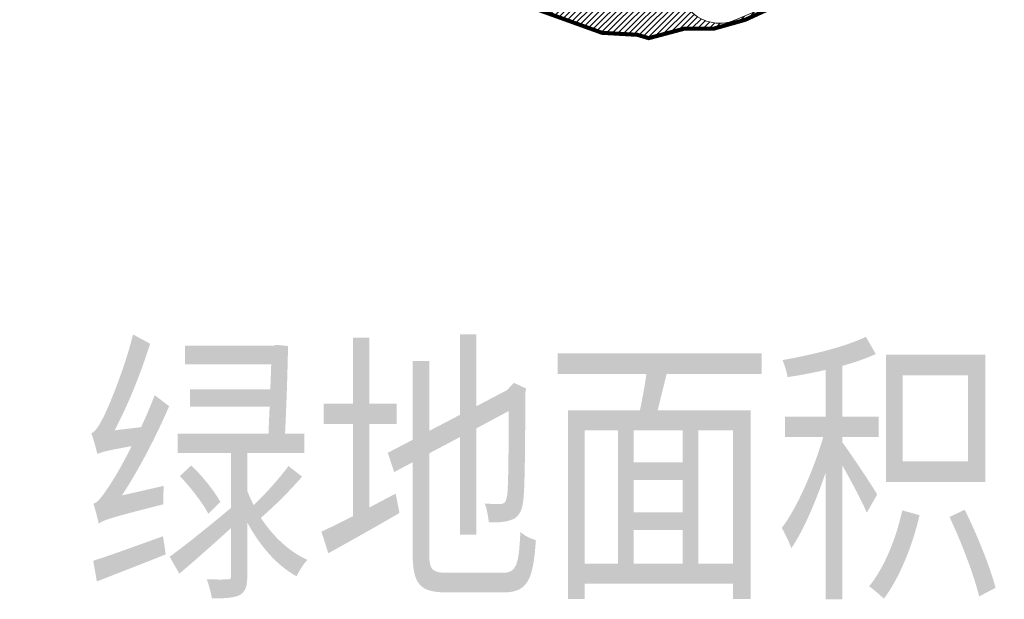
# Model space of a CAD drawing. Header units: millimetres. Extents: x 38389465 to 38395088, y 2473666 to 2480744.
# Tile 18 of 256: x 38390577 to 38390818, y 2475657 to 2475799. Entities that reach past the tile are written whole.
import ezdxf

# ---------------------------------------------------------------- set-up
doc = ezdxf.new("R2010")
doc.units = ezdxf.units.MM
doc.header["$LTSCALE"] = 2
doc.linetypes.add('CENTER2', pattern=[1.125, 0.75, -0.125, 0.125, -0.125])
doc.layers.add('0核算', color=6, linetype='CONTINUOUS', plot=False)
doc.layers.add('MJZJ', color=7, linetype='CONTINUOUS')
doc.layers.add('w-用地红线', color=1, linetype='CONTINUOUS')
doc.layers.add('下沉式地面绿化', color=80, linetype='CONTINUOUS', lineweight=9)
doc.styles.add('宋体', font='txt', dxfattribs={"width": 0.8, "height": 8})

msp = doc.modelspace()

# ---------------------------------------------------------------- hatches: boundary and pattern name
at = {"layer": 'MJZJ', "linetype": 'ByBlock'}
h = msp.add_hatch(dxfattribs=at)
h.set_pattern_fill('411B', color=3, scale=2, style=0)
h.set_pattern_definition([(45, (0, 0), (-0.7071067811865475, 0.7071067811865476), [])])
edge = h.paths.add_edge_path()
edge.add_line((38390965.65789318, 2475966.297020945), (38390937.66389318, 2475938.789020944))
edge.add_line((38390937.66389318, 2475938.789020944), (38390827.95089318, 2475830.978020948))
edge.add_line((38390827.95089318, 2475830.978020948), (38390822.89489318, 2475826.010020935))
edge.add_line((38390822.89489318, 2475826.010020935), (38390813.34789318, 2475823.185020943))
edge.add_line((38390813.34789318, 2475823.185020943), (38390803.23289318, 2475818.213020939))
edge.add_line((38390803.23289318, 2475818.213020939), (38390796.54489318, 2475815.768020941))
edge.add_line((38390796.54489318, 2475815.768020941), (38390786.05289318, 2475813.379020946))
edge.add_line((38390786.05289318, 2475813.379020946), (38390780.09889318, 2475810.86402094))
edge.add_line((38390780.09889318, 2475810.86402094), (38390776.18089318, 2475809.209020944))
edge.add_line((38390776.18089318, 2475809.209020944), (38390772.06789318, 2475806.871020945))
edge.add_line((38390772.06789318, 2475806.871020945), (38390769.38489318, 2475805.871020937))
edge.add_line((38390769.38489318, 2475805.871020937), (38390769.32089318, 2475805.847020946))
edge.add_line((38390769.32089318, 2475805.847020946), (38390755.18389318, 2475799.326020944))
edge.add_line((38390755.18389318, 2475799.326020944), (38390755.02589318, 2475799.253020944))
edge.add_line((38390755.02589318, 2475799.253020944), (38390749.22289318, 2475797.617020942))
edge.add_line((38390749.22289318, 2475797.617020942), (38390747.29789317, 2475797.07402094))
edge.add_line((38390747.29789317, 2475797.07402094), (38390740.19289318, 2475797.099020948))
edge.add_line((38390740.19289318, 2475797.099020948), (38390731.36389318, 2475794.744020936))
edge.add_line((38390731.36389318, 2475794.744020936), (38390728.40589318, 2475795.625020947))
edge.add_line((38390728.40589318, 2475795.625020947), (38390728.39189318, 2475795.629020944))
edge.add_line((38390728.39189318, 2475795.629020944), (38390728.29989318, 2475795.634020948))
edge.add_line((38390728.29989318, 2475795.634020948), (38390728.26489318, 2475795.626020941))
edge.add_line((38390728.26489318, 2475795.626020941), (38390728.11589318, 2475795.591020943))
edge.add_line((38390728.11589318, 2475795.591020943), (38390719.91389317, 2475796.061020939))
edge.add_line((38390719.91389317, 2475796.061020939), (38390704.78689318, 2475801.507020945))
edge.add_line((38390704.78689318, 2475801.507020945), (38390693.22289318, 2475808.029020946))
edge.add_line((38390693.22289318, 2475808.029020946), (38390692.30089318, 2475808.296020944))
edge.add_line((38390692.30089318, 2475808.296020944), (38390689.40489318, 2475808.847020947))
edge.add_line((38390689.40489318, 2475808.847020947), (38390681.85889318, 2475810.017020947))
edge.add_line((38390681.85889318, 2475810.017020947), (38390680.47589318, 2475809.813020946))
edge.add_line((38390680.47589318, 2475809.813020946), (38390666.99789318, 2475809.643020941))
edge.add_line((38390666.99789318, 2475809.643020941), (38390666.36889318, 2475809.266020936))
edge.add_line((38390666.36889318, 2475809.266020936), (38390666.03007189, 2475809.293693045))
edge.add_line((38390666.03007189, 2475809.293693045), (38390680.02985618, 2475820.564529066))
edge.add_line((38390680.02985618, 2475820.564529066), (38390687.36698139, 2475811.450904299))
edge.add_line((38390687.36698139, 2475811.450904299), (38390700.68678404, 2475822.174306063))
edge.add_line((38390700.68678404, 2475822.174306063), (38390717.05412607, 2475801.844025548))
edge.add_line((38390717.05412607, 2475801.844025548), (38390731.68020837, 2475813.619076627))
edge.add_line((38390731.68020837, 2475813.619076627), (38390740.90934795, 2475802.155333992))
edge.add_arc((38390748.69872636, 2475808.426345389), 9.99999999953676, 218.8365722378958, 292.9498985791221)
edge.add_line((38390752.59798694, 2475799.217883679), (38390787.00956997, 2475813.789234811))
edge.add_arc((38390783.11030941, 2475822.997696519), 9.999999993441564, 292.9498984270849, 308.8365720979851)
edge.add_line((38390789.38132079, 2475815.208318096), (38390806.79244876, 2475829.225531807))
edge.add_line((38390806.79244876, 2475829.225531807), (38390808.81608971, 2475826.711917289))
edge.add_arc((38390813.48971678, 2475830.474524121), 6.000000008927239, 218.8365720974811, 299.682023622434)
edge.add_arc((38390786.74966661, 2475877.38901782), 60.0000000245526, 299.6820236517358, 314.4988784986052)
edge.add_line((38390828.80338481, 2475834.593167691), (38391089.50618766, 2476090.775067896))
edge.add_line((38391089.50618766, 2476090.775067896), (38391090.83189316, 2476089.301020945))
edge.add_line((38391090.83189316, 2476089.301020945), (38391090.32789318, 2476088.805020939))
edge.add_line((38391090.32789318, 2476088.805020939), (38391088.93889317, 2476087.441020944))
edge.add_line((38391088.93889317, 2476087.441020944), (38391087.84089318, 2476086.362020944))
edge.add_line((38391087.84089318, 2476086.362020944), (38391057.38589318, 2476056.435020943))
edge.add_line((38391057.38589318, 2476056.435020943), (38391048.79889318, 2476047.996020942))
edge.add_line((38391048.79889318, 2476047.996020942), (38390978.65689318, 2475979.070020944))
edge.add_line((38390978.65689318, 2475979.070020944), (38390965.65789318, 2475966.297020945))

# ---------------------------------------------------------------- linework, layer by layer
at = {"layer": 'w-用地红线', "linetype": 'CENTER2', "ltscale": 10, "const_width": 1, "flags": 128}
msp.add_lwpolyline([(38390933.16626956, 2476279.843517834), (38390933.17726956, 2476279.852517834), (38390933.68226956, 2476280.259517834), (38390950.59326956, 2476259.253517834), (38391037.82726955, 2476150.898517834), (38391055.04526956, 2476129.983517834), (38391072.71526956, 2476109.449517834), (38391090.83026955, 2476089.307517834), (38391090.32626955, 2476088.811517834), (38391088.93726955, 2476087.447517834), (38391087.83926956, 2476086.368517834), (38391057.38426956, 2476056.441517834), (38391048.79726955, 2476048.002517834), (38390978.65526956, 2475979.076517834), (38390965.65626956, 2475966.303517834), (38390937.66226956, 2475938.795517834), (38390827.94926956, 2475830.984517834), (38390822.89326955, 2475826.016517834), (38390813.34626956, 2475823.191517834), (38390803.23126955, 2475818.219517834), (38390796.54326955, 2475815.774517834), (38390786.05126955, 2475813.385517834), (38390780.09726956, 2475810.870517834), (38390776.17926955, 2475809.215517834), (38390772.06626955, 2475806.877517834), (38390769.38326956, 2475805.877517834), (38390769.31926955, 2475805.853517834), (38390755.18226956, 2475799.332517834), (38390755.02426956, 2475799.259517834), (38390749.22126956, 2475797.623517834), (38390747.29626956, 2475797.080517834), (38390740.19126955, 2475797.105517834), (38390731.36226956, 2475794.750517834), (38390728.40426955, 2475795.631517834), (38390728.39026956, 2475795.635517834), (38390728.29826955, 2475795.640517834), (38390728.26326956, 2475795.632517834), (38390728.11426955, 2475795.597517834), (38390719.91226956, 2475796.067517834), (38390704.78526956, 2475801.513517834), (38390693.22126956, 2475808.035517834), (38390692.29926956, 2475808.302517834), (38390689.40326956, 2475808.853517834), (38390681.85726956, 2475810.023517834), (38390680.47426955, 2475809.819517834), (38390666.99626955, 2475809.649517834), (38390666.36726955, 2475809.272517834), (38390662.70626955, 2475809.571517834), (38390662.87026956, 2475808.826517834), (38390662.73326956, 2475807.922517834), (38390662.72026955, 2475807.837517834), (38390662.59926955, 2475807.370517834), (38390661.91026956, 2475807.143517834), (38390658.88426956, 2475808.380517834), (38390652.67826956, 2475810.917517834), (38390639.96126956, 2475816.115517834), (38390636.56526955, 2475818.849517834), (38390633.58226956, 2475821.250517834), (38390633.31226955, 2475821.277517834), (38390623.31826956, 2475818.467517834), (38390611.76526956, 2475814.084517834), (38390606.53226955, 2475815.107517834), (38390602.19426955, 2475815.956517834), (38390594.83226956, 2475822.982517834), (38390591.34226955, 2475825.754517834), (38390590.53526956, 2475827.205517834), (38390584.50726955, 2475827.835517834), (38390579.93626956, 2475829.717517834), (38390577.38126956, 2475833.953517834), (38390577.78526956, 2475841.685517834), (38390579.40226956, 2475853.078517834), (38390583.66726956, 2475883.419517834), (38390585.12226956, 2475889.391517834), (38390586.22226956, 2475893.907517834), (38390587.90326956, 2475897.503517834), (38390589.02526955, 2475897.725517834), (38390591.57044417, 2475898.227552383), (38390582.75626758, 2475914.650517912), (38390600.7212664, 2475924.884519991), (38390585.81326337, 2475951.054518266), (38390620.46225045, 2476062.799522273), (38390620.98125025, 2476064.474522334), (38390666.07824749, 2476088.288527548), (38390677.32424328, 2476124.699528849), (38390653.54123808, 2476169.738526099), (38390662.25423481, 2476197.978527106), (38390662.19123468, 2476199.122527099), (38390667.73116221, 2476217.075502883), (38390669.12443249, 2476215.905454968), (38390673.73735896, 2476230.934633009), (38390684.5523888, 2476265.904147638), (38390683.30312692, 2476266.256329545), (38390682.94748151, 2476266.38832633), (38390684.0182265, 2476269.860529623), (38390686.6702255, 2476278.455529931), (38390719.86221307, 2476386.028533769), (38390755.50520894, 2476421.671537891), (38390791.14820482, 2476457.313542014), (38390858.55541021, 2476370.539317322), (38390909.55422195, 2476309.172555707), (38390933.16622534, 2476279.843558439)], close=True, dxfattribs=at)
at = {"layer": '下沉式地面绿化', "linetype": 'ByBlock', "flags": 128}
msp.add_lwpolyline([(38390740.90934795, 2475802.155333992, 0.3351452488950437), (38390752.59798694, 2475799.217883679), (38390787.00956997, 2475813.789234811, 0.06942993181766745)], format="xyb", dxfattribs=at)
msp.add_lwpolyline([(38390755.18389318, 2475799.326020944), (38390755.02589318, 2475799.253020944), (38390749.22289318, 2475797.617020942), (38390747.29789317, 2475797.07402094), (38390740.19289318, 2475797.099020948), (38390731.36389318, 2475794.744020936), (38390728.40589318, 2475795.625020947), (38390728.39189318, 2475795.629020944), (38390728.29989318, 2475795.634020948), (38390728.26489318, 2475795.626020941), (38390728.11589318, 2475795.591020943), (38390719.91389317, 2475796.061020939), (38390704.78689318, 2475801.507020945)], dxfattribs=at)

# ---------------------------------------------------------------- texts
at = {"layer": '0核算', "color": 2, "linetype": 'Continuous', "style": '宋体', "width": 0.7999999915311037}
msp.add_text('绿地面积：125384.58-83.50', height=51.71599182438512, dxfattribs=at).set_placement((38390592.86861008, 2475662.959676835, 13.705))

doc.saveas('drawing.dxf')
